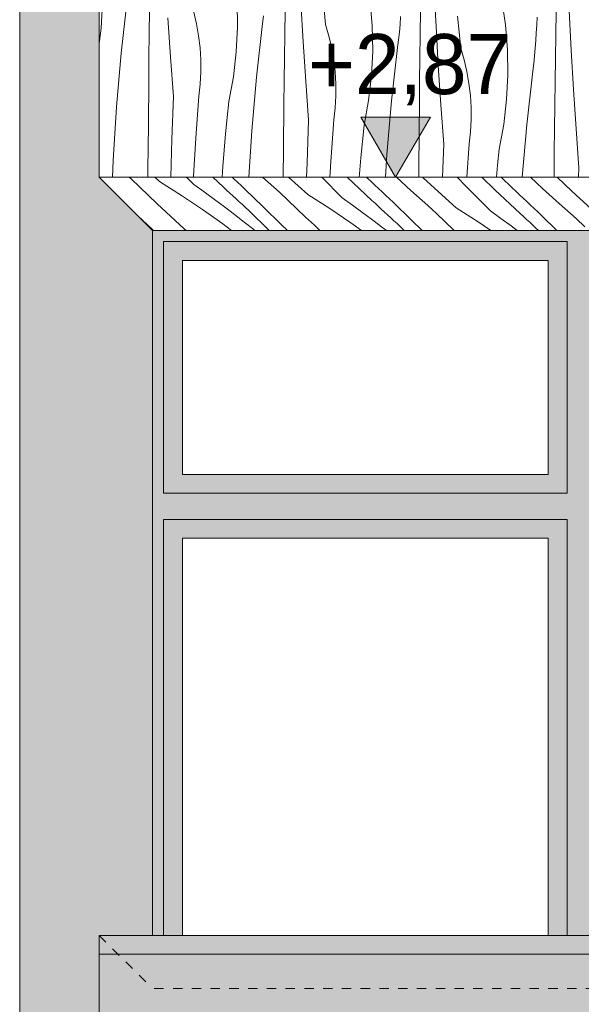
# Model space of a CAD drawing. Extents: x -366324 to -207045, y 68808 to 138616.
# Tile 62 of 170: x -312141 to -310645, y 90604 to 93227. Entities that reach past the tile are written whole.
import ezdxf

# ---------------------------------------------------------------- set-up
doc = ezdxf.new("R2010")
doc.units = 0
doc.header["$MEASUREMENT"] = 0
doc.linetypes.add('Dashed', pattern=[564.444447, 282.222223, -282.222223])
doc.linetypes.add('Hidden Line', pattern=[50, 25, -25])
for name, color, linetype, lineweight, true_color in [('Arch kolorystyka_Nr_Pióra__113', 7, 'Continuous', 13, 0xe8e8e8), ('Arch kolorystyka_Nr_Pióra__2', 7, 'Continuous', 13, 0x7f7f7f), ('Arch kolorystyka_Nr_Pióra__22', 7, 'Continuous', 9, 0x7f7f7f), ('Arch kolorystyka_Nr_Pióra__81', 7, 'Continuous', 9, 0x5d5d5d)]:
    doc.layers.add(name, color=color, linetype=linetype, lineweight=lineweight, true_color=true_color)
for name, color, linetype, lineweight in [('Arch kolorystyka_Nr_Pióra__41', 7, 'Continuous', 15), ('Arch okna_Nr_Pióra__21', 7, 'Continuous', 9), ('Arch wymiary_Nr_Pióra__21', 7, 'Continuous', 9), ('Arch ściany zewnętrzne_Nr_Pióra__21', 7, 'Continuous', 9)]:
    doc.layers.add(name, color=color, linetype=linetype, lineweight=lineweight)
doc.layers.add('Arch wymiary', color=7, linetype='Continuous')
doc.styles.add('GENERATED_STYLE_1', font='txt')

# ---------------------------------------------------------------- blocks, each defined once
blk = doc.blocks.new('*X82')
at = {"layer": 'Arch kolorystyka_Nr_Pióra__22', "linetype": 'Continuous'}
for p, q in [((-311326.5, 93214.3), (-311334.6, 93299.6)), ((-311032, 93209.1), (-311037.2, 93313.7)), ((-311924.5, 93204.5), (-311921.2, 93270.9)), ((-311870.8, 93137.5), (-311854.8, 93280)), ((-311561, 93207.4), (-311562.1, 93273.9)), ((-311386.2, 93168), (-311392.2, 93272.6)), ((-311201.9, 93210.4), (-311207.2, 93276.7)), ((-310847, 93213.2), (-310856.7, 93279.1)), ((-311796.2, 93189.5), (-311795.4, 93252.1)), ((-311670.2, 93215.6), (-311677.5, 93246.9)), ((-311494.6, 93216.5), (-311492.2, 93237)), ((-311435.1, 93188.6), (-311434.2, 93251.3)), ((-311074, 93187.8), (-311073, 93250.5)), ((-310966.3, 93150.8), (-310974.4, 93236.1)), ((-310712.8, 93187), (-310711.7, 93249.6)), ((-310671.8, 93145.5), (-310677, 93250.2)), ((-311739.4, 93127), (-311746.4, 93231.5)), ((-311664.6, 93183.9), (-311670.2, 93215.6)), ((-311510.6, 93074), (-311494.6, 93216.5)), ((-311317.3, 93183.4), (-311326.5, 93214.3)), ((-311200.8, 93143.9), (-311201.9, 93210.4)), ((-311129.8, 93194), (-311128, 93214.5)), ((-311128, 93214.5), (-311126.4, 93235.1)), ((-310841.7, 93146.9), (-310847, 93213.2)), ((-310764.8, 93192.1), (-310763.7, 93212.7)), ((-310763.7, 93212.7), (-310762.9, 93233.3)), ((-311929.3, 93163.2), (-311924.5, 93204.5)), ((-311796.9, 93126.8), (-311796.2, 93189.5)), ((-311660.9, 93152), (-311664.6, 93183.9)), ((-311564.3, 93141), (-311561, 93207.4)), ((-311436, 93126), (-311435.1, 93188.6)), ((-311310, 93152.1), (-311317.3, 93183.4)), ((-311132, 93173.5), (-311129.8, 93194)), ((-311074.9, 93125.1), (-311074, 93187.8)), ((-311026, 93104.5), (-311032, 93209.1)), ((-310766.1, 93171.5), (-310764.8, 93192.1)), ((-310713.8, 93124.3), (-310712.8, 93187)), ((-311379.2, 93063.5), (-311386.2, 93168)), ((-311134.4, 93153), (-311132, 93173.5)), ((-310767.8, 93151), (-310766.1, 93171.5)), ((-311883.4, 92994.6), (-311870.8, 93137.5)), ((-311659, 93119.8), (-311660.9, 93152)), ((-311571.9, 93074.9), (-311564.3, 93141)), ((-311304.4, 93120.4), (-311310, 93152.1)), ((-311204.1, 93077.4), (-311200.8, 93143.9)), ((-311150.4, 93010.4), (-311134.4, 93153)), ((-310957.1, 93119.9), (-310966.3, 93150.8)), ((-310840.6, 93080.4), (-310841.7, 93146.9)), ((-310769.6, 93130.5), (-310767.8, 93151)), ((-310665.8, 93041), (-310671.8, 93145.5)), ((-311797.5, 93064.1), (-311796.9, 93126.8)), ((-311731.7, 93022.6), (-311739.4, 93127)), ((-311658.9, 93087.7), (-311659, 93119.8)), ((-311436.7, 93063.3), (-311436, 93126)), ((-311300.7, 93088.4), (-311304.4, 93120.4)), ((-311075.8, 93062.4), (-311074.9, 93125.1)), ((-310949.8, 93088.6), (-310957.1, 93119.9)), ((-310774.2, 93089.5), (-310771.8, 93110)), ((-310771.8, 93110), (-310769.6, 93130.5)), ((-310714.7, 93061.6), (-310713.8, 93124.3)), ((-311660.6, 93055.5), (-311658.9, 93087.7)), ((-311298.8, 93056.3), (-311300.7, 93088.4)), ((-311019, 93000), (-311026, 93104.5)), ((-310944.2, 93056.9), (-310949.8, 93088.6)), ((-310843.9, 93013.9), (-310840.6, 93080.4)), ((-310790.2, 92946.9), (-310774.2, 93089.5)), ((-311798.6, 92946.1), (-311797.5, 93064.1)), ((-311664.2, 93023.5), (-311660.6, 93055.5)), ((-311583.8, 93009.4), (-311571.9, 93074.9)), ((-311523.2, 92931.1), (-311510.6, 93074)), ((-311437.3, 93000.6), (-311436.7, 93063.3)), ((-311371.5, 92959.1), (-311379.2, 93063.5)), ((-311298.7, 93024.1), (-311298.8, 93056.3)), ((-311211.7, 93011.3), (-311204.1, 93077.4)), ((-311076.5, 92999.8), (-311075.8, 93062.4)), ((-310940.5, 93024.9), (-310944.2, 93056.9)), ((-310715.6, 92998.9), (-310714.7, 93061.6)), ((-310658.8, 92936.5), (-310665.8, 93041)), ((-311736, 92908.2), (-311731.7, 93022.6)), ((-311671.5, 92924.7), (-311664.2, 93023.5)), ((-311588.4, 92966.1), (-311583.8, 93009.4)), ((-311438.4, 92882.6), (-311437.3, 93000.6)), ((-311300.4, 92992), (-311298.7, 93024.1)), ((-311223.6, 92945.9), (-311211.7, 93011.3)), ((-311163, 92867.5), (-311150.4, 93010.4)), ((-311077.1, 92937.1), (-311076.5, 92999.8)), ((-311011.3, 92895.5), (-311019, 93000)), ((-310938.6, 92992.8), (-310940.5, 93024.9)), ((-310851.5, 92947.8), (-310843.9, 93013.9)), ((-311892.7, 92851.4), (-311883.4, 92994.6)), ((-311304, 92960), (-311300.4, 92992)), ((-310938.5, 92960.6), (-310938.6, 92992.8)), ((-310716.3, 92936.2), (-310715.6, 92998.9)), ((-311592.6, 92922.8), (-311588.4, 92966.1)), ((-311375.8, 92844.7), (-311371.5, 92959.1)), ((-311311.3, 92861.2), (-311304, 92960)), ((-310940.2, 92928.5), (-310938.5, 92960.6)), ((-310863.4, 92882.4), (-310851.5, 92947.8)), ((-311799.6, 92828), (-311798.6, 92946.1)), ((-311677.6, 92825.7), (-311671.5, 92924.7)), ((-311596.4, 92879.4), (-311592.6, 92922.8)), ((-311531.2, 92807), (-311523.2, 92931.1)), ((-311228.2, 92902.6), (-311223.6, 92945.9)), ((-311078.2, 92819), (-311077.1, 92937.1)), ((-310943.8, 92896.5), (-310940.2, 92928.5)), ((-310802.5, 92807), (-310790.2, 92946.9)), ((-310716.9, 92873.6), (-310716.3, 92936.2)), ((-310651.1, 92832), (-310658.8, 92936.5)), ((-311738.7, 92807), (-311736, 92908.2)), ((-311232.4, 92859.3), (-311228.2, 92902.6)), ((-311014.6, 92807), (-311011.3, 92895.5)), ((-310950.4, 92807), (-310943.8, 92896.5)), ((-311599.8, 92836), (-311596.4, 92879.4)), ((-311439, 92807), (-311438.4, 92882.6)), ((-310868, 92839.1), (-310863.4, 92882.4)), ((-310717.5, 92807), (-310716.9, 92873.6)), ((-311894.5, 92807), (-311892.7, 92851.4)), ((-311376.8, 92807), (-311375.8, 92844.7)), ((-311314.7, 92807), (-311311.3, 92861.2)), ((-311236.2, 92815.9), (-311232.4, 92859.3)), ((-311166.9, 92807), (-311163, 92867.5)), ((-311799.8, 92807), (-311799.6, 92828)), ((-311678.5, 92807), (-311677.6, 92825.7)), ((-311601.8, 92807), (-311599.8, 92836)), ((-311078.3, 92807), (-311078.2, 92819)), ((-310871.1, 92807), (-310868, 92839.1)), ((-310652, 92807), (-310651.1, 92832)), ((-311236.9, 92807), (-311236.2, 92815.9))]:
    blk.add_line(p, q, dxfattribs=at)
blk = doc.blocks.new('Wypełnienie_41')
at = {"layer": 'Arch kolorystyka_Nr_Pióra__22', "linetype": 'Dashed'}
blk.add_blockref('*X82', (0, 0), dxfattribs=at)
blk = doc.blocks.new('*X84')
at = {"layer": 'Arch kolorystyka_Nr_Pióra__22', "linetype": 'Continuous'}
for p, q in [((-311844.5, 92802.6), (-311849.6, 92807)), ((-311821.6, 92780.5), (-311844.5, 92802.6)), ((-311769.3, 92795.9), (-311781.6, 92807)), ((-311769.3, 92795.9), (-311710.5, 92758.7)), ((-311677.8, 92787.8), (-311696.9, 92807)), ((-311598.3, 92780.7), (-311626.4, 92807)), ((-311571.2, 92803.3), (-311575.3, 92807)), ((-311561.3, 92794.1), (-311571.2, 92803.3)), ((-311551.4, 92784.8), (-311561.3, 92794.1)), ((-311449.2, 92767.4), (-311494.2, 92807)), ((-311374, 92760.8), (-311424.8, 92807)), ((-311282.5, 92752.6), (-311336.2, 92807)), ((-311203, 92745.6), (-311268.5, 92807)), ((-311215, 92805), (-311217.2, 92807)), ((-311205.3, 92795.8), (-311215, 92805)), ((-311195.5, 92786.5), (-311205.3, 92795.8)), ((-311099.2, 92772.3), (-311137.8, 92807)), ((-311065.6, 92804.9), (-311067.9, 92807)), ((-310978.7, 92725.6), (-311065.6, 92804.9)), ((-310951.6, 92782.8), (-310975.6, 92807)), ((-310875, 92773.7), (-310909.9, 92807)), ((-310829.4, 92779), (-310858.4, 92807)), ((-310748.2, 92777.1), (-310780.6, 92807)), ((-310670.2, 92769.7), (-310709.5, 92807)), ((-311798.4, 92758.4), (-311821.6, 92780.5)), ((-311677.8, 92787.8), (-311649.8, 92767.9)), ((-311649.8, 92767.9), (-311622.3, 92748)), ((-311590, 92772.9), (-311598.3, 92780.7)), ((-311581.6, 92765.2), (-311590, 92772.9)), ((-311573.2, 92757.4), (-311581.6, 92765.2)), ((-311541.5, 92775.6), (-311551.4, 92784.8)), ((-311493, 92728.2), (-311541.5, 92775.6)), ((-311426.3, 92745.3), (-311449.2, 92767.4)), ((-311185.7, 92777.3), (-311195.5, 92786.5)), ((-311175.9, 92768.1), (-311185.7, 92777.3)), ((-311166, 92758.9), (-311175.9, 92768.1)), ((-311053.8, 92732.3), (-311099.2, 92772.3)), ((-310887.1, 92717.5), (-310951.6, 92782.8)), ((-310807.6, 92710.4), (-310875, 92773.7)), ((-310819.7, 92769.8), (-310829.4, 92779)), ((-310809.9, 92760.6), (-310819.7, 92769.8)), ((-310703.9, 92737.1), (-310748.2, 92777.1)), ((-310583.3, 92690.5), (-310670.2, 92769.7)), ((-311775, 92736.3), (-311798.4, 92758.4)), ((-311710.5, 92758.7), (-311654.2, 92721.1)), ((-311622.3, 92748), (-311595.4, 92728)), ((-311564.8, 92749.7), (-311573.2, 92757.4)), ((-311556.4, 92741.9), (-311564.8, 92749.7)), ((-311547.9, 92734.2), (-311556.4, 92741.9)), ((-311403.1, 92723.2), (-311426.3, 92745.3)), ((-311374, 92760.8), (-311315.2, 92723.6)), ((-311282.5, 92752.6), (-311254.5, 92732.8)), ((-311194.6, 92737.8), (-311203, 92745.6)), ((-311186.2, 92730), (-311194.6, 92737.8)), ((-311156.1, 92749.7), (-311166, 92758.9)), ((-311146.1, 92740.5), (-311156.1, 92749.7)), ((-311097.7, 92693.1), (-311146.1, 92740.5)), ((-310800.2, 92751.4), (-310809.9, 92760.6)), ((-310790.4, 92742.2), (-310800.2, 92751.4)), ((-310780.5, 92733), (-310790.4, 92742.2)), ((-311751.2, 92714.2), (-311775, 92736.3)), ((-311727.2, 92692.1), (-311751.2, 92714.2)), ((-311654.2, 92721.1), (-311600.5, 92683)), ((-311595.4, 92728), (-311569, 92707.9)), ((-311539.5, 92726.4), (-311547.9, 92734.2)), ((-311531, 92718.6), (-311539.5, 92726.4)), ((-311476.4, 92665.6), (-311531, 92718.6)), ((-311443.6, 92680.8), (-311493, 92728.2)), ((-311379.6, 92701.1), (-311403.1, 92723.2)), ((-311315.2, 92723.6), (-311258.9, 92686)), ((-311254.5, 92732.8), (-311227, 92712.8)), ((-311227, 92712.8), (-311200, 92692.8)), ((-311177.9, 92722.3), (-311186.2, 92730)), ((-311169.5, 92714.5), (-311177.9, 92722.3)), ((-311161, 92706.8), (-311169.5, 92714.5)), ((-311030.9, 92710.2), (-311053.8, 92732.3)), ((-310978.7, 92725.6), (-310919.8, 92688.5)), ((-310887.1, 92717.5), (-310859.1, 92697.6)), ((-310770.7, 92723.8), (-310780.5, 92733)), ((-310760.7, 92714.6), (-310770.7, 92723.8)), ((-310750.8, 92705.4), (-310760.7, 92714.6)), ((-310658.5, 92697.2), (-310703.9, 92737.1)), ((-311788.4, 92668.5), (-311826.6, 92704.4)), ((-311702.9, 92670), (-311727.2, 92692.1)), ((-311569, 92707.9), (-311543.1, 92687.8)), ((-311543.1, 92687.8), (-311517.7, 92667.6)), ((-311355.9, 92679.1), (-311379.6, 92701.1)), ((-311258.9, 92686), (-311230.2, 92665.6)), ((-311200, 92692.8), (-311173.6, 92672.8)), ((-311152.6, 92699), (-311161, 92706.8)), ((-311144.1, 92691.3), (-311152.6, 92699)), ((-311135.7, 92683.5), (-311144.1, 92691.3)), ((-311069.1, 92665.6), (-311097.7, 92693.1)), ((-311007.7, 92688.1), (-311030.9, 92710.2)), ((-310984.3, 92666), (-311007.7, 92688.1)), ((-310919.8, 92688.5), (-310885.7, 92665.6)), ((-310859.1, 92697.6), (-310831.6, 92677.7)), ((-310799.3, 92702.7), (-310807.6, 92710.4)), ((-310790.9, 92694.9), (-310799.3, 92702.7)), ((-310782.5, 92687.1), (-310790.9, 92694.9)), ((-310774.1, 92679.4), (-310782.5, 92687.1)), ((-310710.2, 92665.6), (-310750.8, 92705.4)), ((-310635.6, 92675.1), (-310658.5, 92697.2)), ((-311785.3, 92665.6), (-311788.4, 92668.5)), ((-311698, 92665.6), (-311702.9, 92670)), ((-311600.5, 92683), (-311577.4, 92665.6)), ((-311517.7, 92667.6), (-311515.3, 92665.6)), ((-311427.4, 92665.6), (-311443.6, 92680.8)), ((-311341.3, 92665.6), (-311355.9, 92679.1)), ((-311173.6, 92672.8), (-311164.4, 92665.6)), ((-311117.3, 92665.6), (-311135.7, 92683.5)), ((-310983.9, 92665.6), (-310984.3, 92666)), ((-310831.6, 92677.7), (-310815.4, 92665.6)), ((-310765.7, 92671.6), (-310774.1, 92679.4)), ((-310759.2, 92665.6), (-310765.7, 92671.6))]:
    blk.add_line(p, q, dxfattribs=at)
blk = doc.blocks.new('Wypełnienie_42')
at = {"layer": 'Arch kolorystyka_Nr_Pióra__22', "linetype": 'Dashed'}
blk.add_blockref('*X84', (0, 0), dxfattribs=at)
blk = doc.blocks.new('Wymiary_51', base_point=(-311139.6, 92807))
at = {"layer": 'Arch wymiary_Nr_Pióra__21', "linetype": 'Continuous'}
blk.add_hatch(color=256, dxfattribs=at).paths.add_polyline_path([(-311139.6, 92807), (-311232.4, 92967), (-311046.8, 92967)], flags=0)
for p, q in [((-311139.6, 92807), (-311232.4, 92967)), ((-311232.4, 92967), (-311046.8, 92967)), ((-311046.8, 92967), (-311139.6, 92807)), ((-311139.6, 92807), (-311259.6, 92807)), ((-311139.6, 92807), (-311019.6, 92807))]:
    blk.add_line(p, q, dxfattribs=at)
at = {"layer": 'Arch wymiary_Nr_Pióra__21', "insert": (-311373, 92999), "char_height": 160, "attachment_point": 7, "style": 'GENERATED_STYLE_1'}
blk.add_mtext('{+2,87}', dxfattribs=at)

msp = doc.modelspace()

# ---------------------------------------------------------------- hatches: boundary and pattern name
at = {"layer": 'Arch kolorystyka_Nr_Pióra__113', "linetype": 'Continuous', "lineweight": 0, "true_color": 0x3a3a3a}
msp.add_hatch(color=250, dxfattribs=at).paths.add_polyline_path([(-312141.4, 96865.6), (-312141.4, 90202.8), (-311929.3, 90202.8), (-311929.3, 90737), (-311929.3, 90787), (-311787.9, 90787), (-311787.9, 92665.6), (-311929.3, 92807), (-311929.3, 94352), (-311929.3, 94402), (-311787.9, 94402), (-311787.9, 96330.6), (-309649.3, 96330.6), (-309649.3, 96472), (-311929.3, 96472), (-311929.3, 96865.6)], flags=0)
at = {"layer": 'Arch kolorystyka_Nr_Pióra__2', "linetype": 'Continuous'}
h = msp.add_hatch(color=256, dxfattribs=at)
h.paths.add_polyline_path([(-309649.3, 91845.6), (-309649.3, 92015.6), (-310562.9, 92015.6), (-310562.9, 92585.6), (-309649.3, 92585.6), (-309649.3, 92665.6), (-311787.9, 92665.6), (-311787.9, 90787), (-311707.9, 90787), (-311707.9, 91845.6), (-310732.9, 91845.6), (-310732.9, 90787), (-310562.9, 90787), (-310562.9, 91845.6)], flags=0)
h.paths.add_polyline_path([(-310732.9, 92015.6), (-311707.9, 92015.6), (-311707.9, 92585.6), (-310732.9, 92585.6)], flags=0)
at = {"layer": 'Arch kolorystyka_Nr_Pióra__41', "linetype": 'Continuous'}
msp.add_hatch(color=256, dxfattribs=at).paths.add_polyline_path([(-311929.3, 90737), (-309649.3, 90737), (-309649.3, 90787), (-311929.3, 90787)], flags=0)
at = {"layer": 'Arch kolorystyka_Nr_Pióra__81', "linetype": 'Continuous'}
msp.add_hatch(color=256, dxfattribs=at).paths.add_polyline_path([(-309669.3, 90202.8), (-309669.3, 90737), (-311929.3, 90737), (-311929.3, 90202.8)], flags=0)

# ---------------------------------------------------------------- linework, layer by layer
at = {"layer": 'Arch okna_Nr_Pióra__21', "linetype": 'Continuous'}
for p, q in [((-311757.9, 92635.6), (-310682.9, 92635.6)), ((-311757.9, 92635.6), (-311757.9, 91965.6)), ((-310682.9, 92635.6), (-310682.9, 91965.6)), ((-311707.9, 92585.6), (-310732.9, 92585.6)), ((-311707.9, 92585.6), (-311707.9, 92015.6)), ((-310732.9, 92585.6), (-310732.9, 92015.6)), ((-311707.9, 92015.6), (-310732.9, 92015.6)), ((-311757.9, 91965.6), (-310682.9, 91965.6)), ((-311757.9, 91895.6), (-310682.9, 91895.6)), ((-311757.9, 91895.6), (-311757.9, 90787)), ((-310682.9, 91895.6), (-310682.9, 90787)), ((-311707.9, 91845.6), (-310732.9, 91845.6)), ((-311707.9, 91845.6), (-311707.9, 90787)), ((-310732.9, 91845.6), (-310732.9, 90787))]:
    msp.add_line(p, q, dxfattribs=at)
at = {"layer": 'Arch okna_Nr_Pióra__21', "linetype": 'Hidden Line'}
for p in [(-311929.3, 90787), (-309507.9, 90645.6)]:
    msp.add_line(p, (-311787.9, 90645.6), dxfattribs=at)
at = {"layer": 'Arch ściany zewnętrzne_Nr_Pióra__21', "linetype": 'Continuous'}
for p, q in [((-312141.4, 90202.8), (-312141.4, 96865.6)), ((-311929.3, 94352), (-311929.3, 92807)), ((-311929.3, 92807), (-311787.9, 92665.6)), ((-311929.3, 92807), (-309649.3, 92807)), ((-311787.9, 92665.6), (-309649.3, 92665.6)), ((-311787.9, 92665.6), (-311787.9, 90787)), ((-311929.3, 90787), (-311929.3, 90737)), ((-311929.3, 90787), (-309649.3, 90787)), ((-311929.3, 90737), (-311929.3, 90202.8)), ((-311929.3, 90737), (-309649.3, 90737))]:
    msp.add_line(p, q, dxfattribs=at)

# ---------------------------------------------------------------- block references
at = {"layer": 'Arch kolorystyka_Nr_Pióra__22', "linetype": 'Dashed'}
for name in ['Wypełnienie_41', 'Wypełnienie_42']:
    msp.add_blockref(name, (0, 0), dxfattribs=at)
at = {"layer": 'Arch wymiary', "linetype": 'Continuous'}
msp.add_blockref('Wymiary_51', (-311139.6, 92807), dxfattribs=at)

doc.saveas('drawing.dxf')
